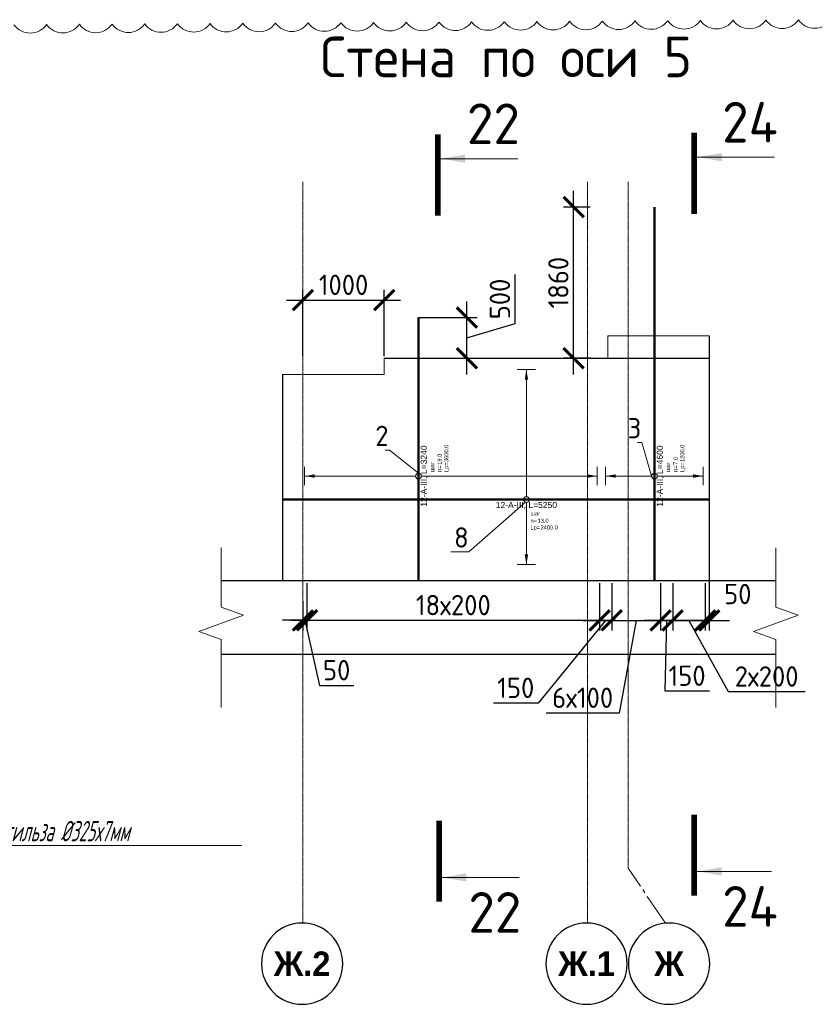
# Model space of a CAD drawing. Header units: millimetres. Extents: x 376598 to 1249954, y -318491 to -22134.
# Tile 164 of 256: x 630902 to 640680, y -135753 to -123636. Entities that reach past the tile are written whole.
import ezdxf
from ezdxf import colors
from ezdxf.entities.mleader import LeaderData, LeaderLine
from ezdxf.enums import TextEntityAlignment as Align
from ezdxf.math import Vec2, Vec3

# ---------------------------------------------------------------- set-up
doc = ezdxf.new("R2010")
doc.units = ezdxf.units.MM
doc.set_wipeout_variables(frame=1)
doc.linetypes.add('______5', pattern=[1100, 800, -100, 100, -100])
doc.linetypes.add('осевая', pattern=[50.8, 31.75, -6.35, 6.35, -6.35])
for name, color, linetype, lineweight in [('Standard', 7, 'Continuous', 25), ('АрмСтер', 2, 'Continuous', 50), ('ВК_задание стр текст', 1, 'Continuous', 5), ('Оси', 40, '______5', 18), ('подоснова', 151, 'Continuous', 5), ('РАЗМЕРЫ', 1, 'Continuous', 9), ('Узлы', 7, 'Continuous', 0)]:
    doc.layers.add(name, color=color, linetype=linetype, lineweight=lineweight)
doc.layers.add('АрмСтер_атрибуты', color=2, linetype='Continuous', lineweight=0, plot=False)
doc.styles.add('Century Gothic', font='GOTHIC.TTF')
doc.styles.add('GOST-2.304_Type-B', font='GOST_Common.ttf')
doc.styles.add('MGP-CS_GOST2304', font='isocpeur.ttf')
doc.styles.get("Standard").update_dxf_attribs({"font": 'arial.ttf'})
doc.styles.add('Аннотативный', font='arial.ttf')
doc.dimstyles.new('СПДС', dxfattribs={"dimscale": 100, "dimtxt": 2.5, "dimasz": 2.5, "dimexe": 1.25, "dimexo": 0, "dimtad": 1, "dimdec": 0, "dimtxsty": 'GOST-2.304_Type-B', "dimblk": 'ARCHTICK', "dimcen": 2.5, "dimdle": 2, "dimadec": 0, "dimazin": 2, "dimtfac": 0.75, "dimtdec": 0, "dimtmove": 1, "dimatfit": 3, "dimfxl": 1, "dimtolj": 1, "dimarcsym": 1})

# ---------------------------------------------------------------- blocks, each defined once
blk = doc.blocks.new('NSY101')
at = {"color": 0, "linetype": 'ByBlock', "lineweight": -2}
blk.add_circle((0, 0), 50, dxfattribs=at)
blk = doc.blocks.new('*U663')
at = {"layer": 'РАЗМЕРЫ'}
for p, q in [((112, 600), (-112, 600)), ((112, -600), (-112, -600))]:
    blk.add_line(p, q, dxfattribs=at)
at = {"layer": 'РАЗМЕРЫ', "ltscale": 15}
blk.add_line((0, -600), (0, 600), dxfattribs=at)
at = {"layer": 'РАЗМЕРЫ'}
for points in [[(0, 600), (21, 475), (-21, 475)], [(0, -600), (21, -475), (-21, -475)]]:
    blk.add_solid(points, dxfattribs=at)
at = {"layer": 'АрмСтер_атрибуты', "color": 215, "ltscale": 15, "style": 'Аннотативный'}
for s, p in [('шаг', (51, -194)), ('Lр=', (50, -368)), ('n=', (51, -285))]:
    blk.add_text(s, height=50, dxfattribs=at).set_placement(p)
at = {"layer": 'АрмСтер_атрибуты', "style": 'Аннотативный', "flags": 8}
blk.add_attdef('ПОЗ', (110, 30), '', height=75, dxfattribs=at)
at = {"layer": 'АрмСтер_атрибуты', "color": 215, "style": 'Аннотативный'}
for tag, p, flags in [('КОЛ', (138, -285), 8), ('ШАГ', (191, -194), 10), ('ШИРИНА', (173, -368), 8)]:
    blk.add_attdef(tag, p, '', height=50, dxfattribs=dict(at, flags=flags))
at = {"layer": 'АрмСтер_атрибуты', "flags": 9}
for tag, p in [('МАССА', (-2096, -410)), ('ОБОЗНАЧЕНИЕ', (-2096, -524))]:
    blk.add_attdef(tag, p, '', height=75, dxfattribs=at)
at = {"linetype": 'Continuous', "lineweight": 0}
blk.add_wipeout([(35, 0), (28, 21), (11, 33), (-11, 33), (-28, 21), (-35, 0), (-28, -21), (-11, -33), (11, -33), (28, -21)], dxfattribs=at)
at = {"color": 0, "linetype": 'ByBlock', "lineweight": -2, "ltscale": 100}
blk.add_line((-1290, 0), (3310, 0), dxfattribs=at)
at = {"layer": 'РАЗМЕРЫ'}
blk.add_circle((0, 0), 35, dxfattribs=at)
at = {"layer": 'АрмСтер_атрибуты', "style": 'Аннотативный', "flags": 8}
blk.add_attdef('НАИМЕНОВАНИЕ', text='', height=75, dxfattribs=at).set_placement((0, -29), align=Align.TOP_CENTER)
blk = doc.blocks.new('*U1301')
at = {"layer": 'РАЗМЕРЫ'}
for p, q in [((112, 1400), (-112, 1400)), ((112, -2200), (-112, -2200))]:
    blk.add_line(p, q, dxfattribs=at)
at = {"layer": 'РАЗМЕРЫ', "ltscale": 15}
blk.add_line((0, -2200), (0, 1400), dxfattribs=at)
at = {"layer": 'РАЗМЕРЫ'}
for points in [[(0, 1400), (21, 1275), (-21, 1275)], [(0, -2200), (21, -2075), (-21, -2075)]]:
    blk.add_solid(points, dxfattribs=at)
at = {"layer": 'АрмСтер_атрибуты', "color": 215, "ltscale": 15, "style": 'Аннотативный'}
for s, p in [('шаг', (51, -194)), ('Lр=', (50, -368)), ('n=', (51, -285))]:
    blk.add_text(s, height=50, dxfattribs=at).set_placement(p)
at = {"layer": 'АрмСтер_атрибуты', "style": 'Аннотативный', "flags": 8}
blk.add_attdef('ПОЗ', (110, 30), '', height=75, dxfattribs=at)
at = {"layer": 'АрмСтер_атрибуты', "color": 215, "style": 'Аннотативный'}
for tag, p, flags in [('КОЛ', (138, -285), 8), ('ШАГ', (191, -194), 10), ('ШИРИНА', (173, -368), 8)]:
    blk.add_attdef(tag, p, '', height=50, dxfattribs=dict(at, flags=flags))
at = {"layer": 'АрмСтер_атрибуты', "flags": 9}
for tag, p in [('МАССА', (-2096, -410)), ('ОБОЗНАЧЕНИЕ', (-2096, -524))]:
    blk.add_attdef(tag, p, '', height=75, dxfattribs=at)
at = {"linetype": 'Continuous', "lineweight": 0}
blk.add_wipeout([(35, 0), (28, 21), (11, 33), (-11, 33), (-28, 21), (-35, 0), (-28, -21), (-11, -33), (11, -33), (28, -21)], dxfattribs=at)
at = {"color": 0, "linetype": 'ByBlock', "lineweight": -2, "ltscale": 100}
blk.add_line((-1290, 0), (1950, 0), dxfattribs=at)
at = {"layer": 'РАЗМЕРЫ'}
blk.add_circle((0, 0), 35, dxfattribs=at)
at = {"layer": 'АрмСтер_атрибуты', "style": 'Аннотативный', "flags": 8}
blk.add_attdef('НАИМЕНОВАНИЕ', text='', height=75, dxfattribs=at).set_placement((0, -29), align=Align.TOP_CENTER)
blk = doc.blocks.new('_None')
blk = doc.blocks.new('_ArchTick')
at = {"color": 0, "linetype": 'ByBlock', "const_width": 0.15}
blk.add_lwpolyline([(-0.5, -0.5), (0.5, 0.5)], dxfattribs=at)
blk = doc.blocks.new('*D839')
at = {"layer": 'DEFPOINTS', "color": 0, "lineweight": 0, "transparency": 16777216}
for p in [(635808, -127302), (636405, -127302), (635926, -127801)]:
    blk.add_point(p, dxfattribs=at)
at = {"layer": 'РАЗМЕРЫ', "color": 0, "lineweight": -2, "transparency": 16777216}
for p, q in [((636999, -127373), (636999, -126773)), ((636405, -128001), (636405, -127102)), ((635808, -127302), (636530, -127302)), ((636405, -127552), (636999, -127373)), ((635926, -127801), (636530, -127801))]:
    blk.add_line(p, q, dxfattribs=at)
at = {"layer": 'РАЗМЕРЫ', "color": 0, "lineweight": -2, "transparency": 16777216, "xscale": 250, "yscale": 250, "zscale": 250}
for p, rotation in [((636405, -127302), 90), ((636405, -127801), 270)]:
    blk.add_blockref('_ArchTick', p, dxfattribs=dict(at, rotation=rotation))
at = {"layer": 'РАЗМЕРЫ', "color": 0, "lineweight": 0, "transparency": 16777216, "insert": (636811, -127073), "char_height": 250, "attachment_point": 5, "rotation": 90, "style": 'GOST-2.304_Type-B'}
blk.add_mtext('\\A1;500', dxfattribs=at)
blk = doc.blocks.new('*D840')
at = {"layer": 'DEFPOINTS', "color": 0, "lineweight": 0, "transparency": 16777216}
for p in [(637718, -125942), (637921, -125942), (637921, -127802)]:
    blk.add_point(p, dxfattribs=at)
at = {"layer": 'РАЗМЕРЫ', "color": 0, "lineweight": -2, "transparency": 16777216}
for p, q in [((637718, -128002), (637718, -125742)), ((637921, -125942), (637593, -125942)), ((637921, -127802), (637593, -127802))]:
    blk.add_line(p, q, dxfattribs=at)
at = {"layer": 'РАЗМЕРЫ', "color": 0, "lineweight": -2, "transparency": 16777216, "xscale": 250, "yscale": 250, "zscale": 250}
for p, rotation in [((637718, -125942), 90), ((637718, -127802), 270)]:
    blk.add_blockref('_ArchTick', p, dxfattribs=dict(at, rotation=rotation))
at = {"layer": 'РАЗМЕРЫ', "color": 0, "lineweight": 0, "transparency": 16777216, "insert": (637530, -126872), "char_height": 250, "attachment_point": 5, "rotation": 90, "style": 'GOST-2.304_Type-B'}
blk.add_mtext('\\A1;1860', dxfattribs=at)
blk = doc.blocks.new('*U786')
at = {"layer": 'РАЗМЕРЫ'}
for p, q in [((112, 1600), (-112, 1600)), ((112, -800), (-112, -800))]:
    blk.add_line(p, q, dxfattribs=at)
at = {"layer": 'РАЗМЕРЫ', "ltscale": 15}
blk.add_line((0, -800), (0, 1600), dxfattribs=at)
at = {"layer": 'РАЗМЕРЫ'}
for points in [[(0, 1600), (21, 1475), (-21, 1475)], [(0, -800), (21, -675), (-21, -675)]]:
    blk.add_solid(points, dxfattribs=at)
at = {"layer": 'АрмСтер_атрибуты', "color": 215, "ltscale": 15, "style": 'Аннотативный'}
for s, p in [('шаг', (51, -194)), ('Lр=', (50, -368)), ('n=', (51, -285))]:
    blk.add_text(s, height=50, dxfattribs=at).set_placement(p)
at = {"layer": 'АрмСтер_атрибуты', "flags": 9}
for tag, p in [('МАССА', (8340, 4790)), ('ОБОЗНАЧЕНИЕ', (8340, 4676))]:
    blk.add_attdef(tag, p, '', height=75, dxfattribs=at)
at = {"layer": 'АрмСтер_атрибуты', "style": 'Аннотативный', "flags": 8}
blk.add_attdef('ПОЗ', (110, 30), '', height=75, dxfattribs=at)
at = {"layer": 'АрмСтер_атрибуты', "color": 215, "style": 'Аннотативный'}
for tag, p, flags in [('КОЛ', (138, -285), 8), ('ШАГ', (191, -194), 10), ('ШИРИНА', (173, -368), 8)]:
    blk.add_attdef(tag, p, '', height=50, dxfattribs=dict(at, flags=flags))
at = {"linetype": 'Continuous', "lineweight": 0}
blk.add_wipeout([(35, 0), (28, 21), (11, 33), (-11, 33), (-28, 21), (-35, 0), (-28, -21), (-11, -33), (11, -33), (28, -21)], dxfattribs=at)
at = {"color": 0, "linetype": 'ByBlock', "lineweight": -2, "ltscale": 100}
blk.add_line((-2999, 0), (2251, 0), dxfattribs=at)
at = {"layer": 'РАЗМЕРЫ'}
blk.add_circle((0, 0), 35, dxfattribs=at)
at = {"layer": 'АрмСтер_атрибуты', "style": 'Аннотативный', "flags": 8}
blk.add_attdef('НАИМЕНОВАНИЕ', text='', height=75, dxfattribs=at).set_placement((0, -29), align=Align.TOP_CENTER)
blk = doc.blocks.new('*D841')
at = {"layer": 'DEFPOINTS', "color": 0, "lineweight": 0, "transparency": 16777216}
for p in [(635387, -127087), (634387, -127776), (635387, -127776)]:
    blk.add_point(p, dxfattribs=at)
at = {"layer": 'РАЗМЕРЫ', "color": 0, "lineweight": -2, "transparency": 16777216}
for p, q in [((634387, -127776), (634387, -126962)), ((635387, -127776), (635387, -126962)), ((634187, -127087), (635587, -127087))]:
    blk.add_line(p, q, dxfattribs=at)
at = {"layer": 'РАЗМЕРЫ', "color": 0, "lineweight": -2, "transparency": 16777216, "xscale": 250, "yscale": 250, "zscale": 250, "rotation": 180}
blk.add_blockref('_ArchTick', (634387, -127087), dxfattribs=at)
at = {"layer": 'РАЗМЕРЫ', "color": 0, "lineweight": -2, "transparency": 16777216, "xscale": 250, "yscale": 250, "zscale": 250}
blk.add_blockref('_ArchTick', (635387, -127087), dxfattribs=at)
at = {"layer": 'РАЗМЕРЫ', "color": 0, "lineweight": 0, "transparency": 16777216, "insert": (634887, -126899), "char_height": 250, "attachment_point": 5, "style": 'GOST-2.304_Type-B'}
blk.add_mtext('\\A1;1000', dxfattribs=at)
blk = doc.blocks.new('*D1316')
at = {"layer": 'DEFPOINTS', "color": 0, "lineweight": 0, "transparency": 16777216}
for p in [(638037, -130572, -360), (638187, -130572, -360), (638187, -131028)]:
    blk.add_point(p, dxfattribs=at)
at = {"layer": 'РАЗМЕРЫ', "color": 0, "lineweight": -2, "transparency": 16777216}
for p, q in [((638037, -130572), (638037, -131153)), ((638187, -130572), (638187, -131153)), ((638112, -131028), (637281, -132046)), ((637837, -131028), (638387, -131028)), ((637281, -132046), (636731, -132046))]:
    blk.add_line(p, q, dxfattribs=at)
at = {"layer": 'РАЗМЕРЫ', "color": 0, "lineweight": -2, "transparency": 16777216, "xscale": 250, "yscale": 250, "zscale": 250, "rotation": 180}
blk.add_blockref('_ArchTick', (638037, -131028), dxfattribs=at)
at = {"layer": 'РАЗМЕРЫ', "color": 0, "lineweight": -2, "transparency": 16777216, "xscale": 250, "yscale": 250, "zscale": 250}
blk.add_blockref('_ArchTick', (638187, -131028), dxfattribs=at)
at = {"layer": 'РАЗМЕРЫ', "color": 0, "lineweight": 0, "transparency": 16777216, "insert": (637006, -131858), "char_height": 250, "attachment_point": 5, "style": 'GOST-2.304_Type-B'}
blk.add_mtext('\\A1;150', dxfattribs=at)
blk = doc.blocks.new('*D1317')
at = {"layer": 'DEFPOINTS', "color": 0, "lineweight": 0, "transparency": 16777216}
for p in [(638187, -130572, -360), (638787, -130572, -360), (638787, -131028)]:
    blk.add_point(p, dxfattribs=at)
at = {"layer": 'РАЗМЕРЫ', "color": 0, "lineweight": -2, "transparency": 16777216}
for p, q in [((638187, -130572), (638187, -131153)), ((638787, -130572), (638787, -131153)), ((637987, -131028), (638987, -131028)), ((638487, -131028), (638279, -132168)), ((638279, -132168), (637379, -132168))]:
    blk.add_line(p, q, dxfattribs=at)
at = {"layer": 'РАЗМЕРЫ', "color": 0, "lineweight": -2, "transparency": 16777216, "xscale": 250, "yscale": 250, "zscale": 250, "rotation": 180}
blk.add_blockref('_ArchTick', (638187, -131028), dxfattribs=at)
at = {"layer": 'РАЗМЕРЫ', "color": 0, "lineweight": -2, "transparency": 16777216, "xscale": 250, "yscale": 250, "zscale": 250}
blk.add_blockref('_ArchTick', (638787, -131028), dxfattribs=at)
at = {"layer": 'РАЗМЕРЫ', "color": 0, "lineweight": 0, "transparency": 16777216, "insert": (637829, -131980), "char_height": 250, "attachment_point": 5, "style": 'GOST-2.304_Type-B'}
blk.add_mtext('\\A1;6х100', dxfattribs=at)
blk = doc.blocks.new('*D1318')
at = {"layer": 'DEFPOINTS', "color": 0, "lineweight": 0, "transparency": 16777216}
for p in [(638937, -130572, -360), (639337, -130572, -360), (639337, -131028)]:
    blk.add_point(p, dxfattribs=at)
at = {"layer": 'РАЗМЕРЫ', "color": 0, "lineweight": -2, "transparency": 16777216}
for p, q in [((638937, -130572), (638937, -131153)), ((639337, -130572), (639337, -131153)), ((638737, -131028), (639537, -131028)), ((639137, -131028), (639618, -131905)), ((639618, -131905), (640568, -131905))]:
    blk.add_line(p, q, dxfattribs=at)
at = {"layer": 'РАЗМЕРЫ', "color": 0, "lineweight": -2, "transparency": 16777216, "xscale": 250, "yscale": 250, "zscale": 250, "rotation": 180}
blk.add_blockref('_ArchTick', (638937, -131028), dxfattribs=at)
at = {"layer": 'РАЗМЕРЫ', "color": 0, "lineweight": -2, "transparency": 16777216, "xscale": 250, "yscale": 250, "zscale": 250}
blk.add_blockref('_ArchTick', (639337, -131028), dxfattribs=at)
at = {"layer": 'РАЗМЕРЫ', "color": 0, "lineweight": 0, "transparency": 16777216, "insert": (640093, -131718), "char_height": 250, "attachment_point": 5, "style": 'GOST-2.304_Type-B'}
blk.add_mtext('\\A1;2х200', dxfattribs=at)
blk = doc.blocks.new('*D1319')
at = {"layer": 'DEFPOINTS', "color": 0, "lineweight": 0, "transparency": 16777216}
for p in [(634437, -130572, -360), (638037, -130571, -360), (638037, -131027)]:
    blk.add_point(p, dxfattribs=at)
at = {"layer": 'РАЗМЕРЫ', "color": 0, "lineweight": -2, "transparency": 16777216}
for p, q in [((634437, -130572), (634437, -131152)), ((638037, -130571), (638037, -131152)), ((634237, -131027), (638237, -131027))]:
    blk.add_line(p, q, dxfattribs=at)
at = {"layer": 'РАЗМЕРЫ', "color": 0, "lineweight": -2, "transparency": 16777216, "xscale": 250, "yscale": 250, "zscale": 250, "rotation": 180}
blk.add_blockref('_ArchTick', (634437, -131027), dxfattribs=at)
at = {"layer": 'РАЗМЕРЫ', "color": 0, "lineweight": -2, "transparency": 16777216, "xscale": 250, "yscale": 250, "zscale": 250}
blk.add_blockref('_ArchTick', (638037, -131027), dxfattribs=at)
at = {"layer": 'РАЗМЕРЫ', "color": 0, "lineweight": 0, "transparency": 16777216, "insert": (636237, -130840), "char_height": 250, "attachment_point": 5, "style": 'GOST-2.304_Type-B'}
blk.add_mtext('\\A1;18х200', dxfattribs=at)
blk = doc.blocks.new('*D1320')
at = {"layer": 'DEFPOINTS', "color": 0, "lineweight": 0, "transparency": 16777216}
for p in [(634437, -130572, -360), (634387, -130792), (634387, -131027)]:
    blk.add_point(p, dxfattribs=at)
at = {"layer": 'РАЗМЕРЫ', "color": 0, "lineweight": -2, "transparency": 16777216}
for p, q in [((634437, -130572), (634437, -131152)), ((634387, -130792), (634387, -131152)), ((634387, -131027), (634137, -131027)), ((634437, -131027), (634387, -131027)), ((634437, -131027), (634387, -131027)), ((634412, -131027), (634589, -131829)), ((634437, -131027), (634687, -131027)), ((634589, -131829), (635014, -131829))]:
    blk.add_line(p, q, dxfattribs=at)
at = {"layer": 'РАЗМЕРЫ', "color": 0, "lineweight": -2, "transparency": 16777216, "xscale": 250, "yscale": 250, "zscale": 250}
blk.add_blockref('_ArchTick', (634387, -131027), dxfattribs=at)
at = {"layer": 'РАЗМЕРЫ', "color": 0, "lineweight": -2, "transparency": 16777216, "xscale": 250, "yscale": 250, "zscale": 250, "rotation": 180}
blk.add_blockref('_ArchTick', (634437, -131027), dxfattribs=at)
at = {"layer": 'РАЗМЕРЫ', "color": 0, "lineweight": 0, "transparency": 16777216, "insert": (634802, -131641), "char_height": 250, "attachment_point": 5, "style": 'GOST-2.304_Type-B'}
blk.add_mtext('\\A1;50', dxfattribs=at)
blk = doc.blocks.new('*D1321')
at = {"layer": 'DEFPOINTS', "color": 0, "lineweight": 0, "transparency": 16777216}
for p in [(639337, -130572, -360), (639387, -130542), (639387, -131028)]:
    blk.add_point(p, dxfattribs=at)
at = {"layer": 'РАЗМЕРЫ', "color": 0, "lineweight": -2, "transparency": 16777216}
for p, q in [((639337, -130572), (639337, -131153)), ((639387, -130542), (639387, -131153)), ((639337, -131028), (639087, -131028)), ((639337, -131028), (639387, -131028)), ((639387, -131028), (639637, -131028))]:
    blk.add_line(p, q, dxfattribs=at)
at = {"layer": 'РАЗМЕРЫ', "color": 0, "lineweight": -2, "transparency": 16777216, "xscale": 250, "yscale": 250, "zscale": 250}
blk.add_blockref('_ArchTick', (639337, -131028), dxfattribs=at)
at = {"layer": 'РАЗМЕРЫ', "color": 0, "lineweight": -2, "transparency": 16777216, "xscale": 250, "yscale": 250, "zscale": 250, "rotation": 180}
blk.add_blockref('_ArchTick', (639387, -131028), dxfattribs=at)
at = {"layer": 'РАЗМЕРЫ', "color": 0, "lineweight": 0, "transparency": 16777216, "insert": (639738, -130704), "char_height": 250, "attachment_point": 5, "style": 'GOST-2.304_Type-B'}
blk.add_mtext('\\A1;50', dxfattribs=at)
blk = doc.blocks.new('*D1322')
at = {"layer": 'DEFPOINTS', "color": 0, "lineweight": 0, "transparency": 16777216}
for p in [(638937, -130572, -360), (638787, -130813), (638787, -131028)]:
    blk.add_point(p, dxfattribs=at)
at = {"layer": 'РАЗМЕРЫ', "color": 0, "lineweight": -2, "transparency": 16777216}
for p, q in [((638937, -130572), (638937, -131153)), ((638787, -130813), (638787, -131153)), ((639137, -131028), (638587, -131028)), ((638862, -131028), (638839, -131896)), ((638839, -131896), (639389, -131896))]:
    blk.add_line(p, q, dxfattribs=at)
at = {"layer": 'РАЗМЕРЫ', "color": 0, "lineweight": -2, "transparency": 16777216, "xscale": 250, "yscale": 250, "zscale": 250, "rotation": 180}
blk.add_blockref('_ArchTick', (638787, -131028), dxfattribs=at)
at = {"layer": 'РАЗМЕРЫ', "color": 0, "lineweight": -2, "transparency": 16777216, "xscale": 250, "yscale": 250, "zscale": 250}
blk.add_blockref('_ArchTick', (638937, -131028), dxfattribs=at)
at = {"layer": 'РАЗМЕРЫ', "color": 0, "lineweight": 0, "transparency": 16777216, "insert": (639114, -131709), "char_height": 250, "attachment_point": 5, "style": 'GOST-2.304_Type-B'}
blk.add_mtext('\\A1;150', dxfattribs=at)

msp = doc.modelspace()

# ---------------------------------------------------------------- linework, layer by layer
at = {"color": 7, "linetype": 'Continuous', "lineweight": 25, "transparency": 33554687}
for p, q in [((640208.1, -130541.8), (633381.5, -130541.8)), ((633381.5, -131441.8), (640208.1, -131441.8))]:
    msp.add_line(p, q, dxfattribs=at)
at = {"layer": 'Standard', "color": 7, "linetype": 'Continuous', "lineweight": 25, "transparency": 33554687}
for p, q in [((635387.4, -127801.8), (639387.4, -127801.8)), ((639387.4, -127801.8), (639387.4, -130541.8)), ((634137.4, -128001.8), (634137.4, -130541.8))]:
    msp.add_line(p, q, dxfattribs=at)
at = {"layer": 'Оси', "color": 16, "linetype": 'осевая', "lineweight": 0, "ltscale": 0.5, "transparency": 33554687}
for p, q in [((634387.4, -125633), (634387.4, -133236.7)), ((634387.4, -125633), (634387.4, -134752.9)), ((637887.4, -125633), (637887.4, -134752.9)), ((638387.4, -125633), (638387.4, -134076.4))]:
    msp.add_line(p, q, dxfattribs=at)
at = {"layer": 'Оси', "color": 16, "linetype": '______5', "lineweight": 0, "ltscale": 0.5, "transparency": 33554687}
msp.add_line((638849.3, -134754.7), (638387.4, -134076.4), dxfattribs=at)
at = {"layer": 'РАЗМЕРЫ', "color": 240, "lineweight": 0, "true_color": 0xed1f24}
msp.add_lwpolyline([(630831.4, -123697.2, 0.5205671), (631233.6, -123694.7, 0.5205671), (631635.8, -123692.3, 0.5205671), (632038.1, -123689.8, 0.5205671), (632440.3, -123687.3, 0.5205671), (632842.5, -123684.9, 0.5205671), (633244.7, -123682.4, 0.5205671), (633646.9, -123680, 0.5205671), (634049.2, -123677.5, 0.5205671), (634451.4, -123675.1, 0.5205671), (634853.6, -123672.6, 0.5205671), (635255.8, -123670.1, 0.5205671), (635658, -123667.7, 0.5205671), (636060.3, -123665.2, 0.5205671), (636462.5, -123662.8, 0.5205671), (636864.7, -123660.3, 0.5205671), (637266.9, -123657.8, 0.5205671), (637669.1, -123655.4, 0.5205671), (638071.4, -123652.9, 0.5205671), (638473.6, -123650.5, 0.5205671), (638875.8, -123648, 0.5205671), (639278, -123645.6, 0.5205671), (639680.2, -123643.1, 0.5205671), (640082.5, -123640.6, 0.5205671), (640484.7, -123638.2, 0.5205671), (640886.9, -123635.7, 0.5205671)], format="xyb", dxfattribs=at)
at = {"layer": 'РАЗМЕРЫ', "color": 7, "linetype": 'Continuous', "lineweight": 15}
for points in [[(633381.5, -130136.3), (633381.5, -130863.8), (633656.2, -130963.8), (633106.7, -131163.8), (633381.5, -131263.8), (633381.5, -132100.2)], [(640208.1, -130136.3), (640208.1, -130863.8), (640482.8, -130963.8), (639933.3, -131163.8), (640208.1, -131263.8), (640208.1, -132100.2)]]:
    msp.add_lwpolyline(points, dxfattribs=at)
at = {"layer": 'Узлы', "color": 1, "linetype": 'Continuous', "lineweight": 0}
for p, q in [((636080.7, -125346.5, 200), (637030.7, -125346.5, 200)), ((639237.9, -125327.1), (640187.9, -125327.1)), ((639202.9, -134117.3), (640152.9, -134117.3)), ((636098.8, -134191.3, 400), (637048.8, -134191.3, 400))]:
    msp.add_line(p, q, dxfattribs=at)
at = {"layer": 'Узлы', "color": 1, "linetype": 'Continuous', "lineweight": 0, "const_width": 70}
for points, elevation in [([(636045.7, -125046.5), (636045.7, -126046.5)], 200), ([(636063.8, -134491.3), (636063.8, -133491.3)], 400)]:
    msp.add_lwpolyline(points, dxfattribs=dict(at, elevation=elevation))
msp.add_lwpolyline([(639202.9, -134417.3), (639202.9, -133417.3)], dxfattribs=at)
at = {"layer": 'Узлы', "color": 1, "linetype": 'Continuous', "lineweight": 0}
for points in [[(639237.9, -125327.1), (639538.3, -125377.4), (639538.3, -125276.8)], [(636080.7, -125346.5, 200), (636381.1, -125396.8, 200), (636381.1, -125296.2, 200)], [(639237.9, -134117.3), (639538.3, -134167.6), (639538.3, -134067)], [(636098.8, -134191.3, 400), (636399.3, -134241.6, 400), (636399.3, -134141, 400)]]:
    msp.add_solid(points, dxfattribs=at)

# ---------------------------------------------------------------- block references
at = {"layer": 'Оси', "color": 16, "linetype": 'Continuous', "lineweight": 25, "transparency": 33554687, "xscale": -9.999999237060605, "yscale": 9.999999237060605, "zscale": 9.999999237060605, "rotation": 90}
for p in [(634377.3, -135252.8), (637877.3, -135252.8), (638892.6, -135252.8)]:
    msp.add_blockref('NSY101', p, dxfattribs=at)

# ---------------------------------------------------------------- texts
at = {"layer": 'Оси', "color": 16, "linetype": 'Continuous', "lineweight": 25, "transparency": 33554687, "char_height": 300, "attachment_point": 5, "style": 'Century Gothic'}
for s, insert, width in [('\\A1;{\\fCentury Gothic|i0|b1;\\H300.000000;\\W1.000000;\\C16;Ж.2}\\P', (634377.3, -135252.8), 890), ('\\A1;{\\fCentury Gothic|i0|b1;\\H300.000000;\\W1.000000;\\C16;Ж.1}\\P', (637877.3, -135252.8), 890), ('\\A1;{\\fCentury Gothic|i0|b1;\\H300.000000;\\W1.000000;\\C16;Ж}\\P', (638892.6, -135252.8), 540)]:
    msp.add_mtext(s, dxfattribs=dict(at, insert=insert, width=width))
at = {"layer": 'Узлы', "color": 80, "linetype": 'Continuous', "lineweight": 0, "style": 'GOST-2.304_Type-B'}
msp.add_text('Стена по оси 5', height=500, dxfattribs=at).set_placement((634601.8, -124343.8))
at = {"layer": 'Узлы', "color": 1, "linetype": 'Continuous', "lineweight": 0, "char_height": 500, "attachment_point": 5, "style": 'GOST-2.304_Type-B'}
for s, insert in [('22', (636730.7, -124916.5, 200)), ('24', (639887.9, -124897.1)), ('22', (636748.8, -134621.3, 400)), ('24', (639887.9, -134547.3))]:
    msp.add_mtext_dynamic_manual_height_columns(s, width=723.88, gutter_width=25, heights=[0], dxfattribs=dict(at, insert=insert))

# ---------------------------------------------------------------- next in the draw order: block references
at = {"layer": 'АрмСтер', "ltscale": 15}
ref = msp.add_blockref('*U663', (638711.9, -129251.8), dxfattribs=dict(at, rotation=90))
ref.add_attrib('НАИМЕНОВАНИЕ', '12-A-III, L=4600', dxfattribs={"layer": 'АрмСтер_атрибуты', "height": 75, "rotation": 90, "style": 'Аннотативный', "flags": 8}).set_placement((638741.2, -129251.8), align=Align.TOP_CENTER)
ref.add_attrib('КОЛ', '7.0', (638997, -129113.8), dxfattribs={"layer": 'АрмСтер_атрибуты', "color": 215, "height": 50, "rotation": 90, "style": 'Аннотативный', "flags": 8})
ref.add_attrib('ШИРИНА', '1200.0', (639079.7, -129078.9), dxfattribs={"layer": 'АрмСтер_атрибуты', "color": 215, "height": 50, "rotation": 90, "style": 'Аннотативный', "flags": 8})
ref = msp.add_blockref('*U1301', (635808, -129251.8), dxfattribs=dict(at, rotation=90))
ref.add_attrib('НАИМЕНОВАНИЕ', '12-A-III, L=3240', dxfattribs={"layer": 'АрмСтер_атрибуты', "height": 75, "rotation": 90, "style": 'Аннотативный', "flags": 8}).set_placement((635837.3, -129251.8), align=Align.TOP_CENTER)
ref.add_attrib('КОЛ', '19.0', (636093.1, -129113.8), dxfattribs={"layer": 'АрмСтер_атрибуты', "color": 215, "height": 50, "rotation": 90, "style": 'Аннотативный', "flags": 8})
ref.add_attrib('ШИРИНА', '3600.0', (636175.8, -129078.9), dxfattribs={"layer": 'АрмСтер_атрибуты', "color": 215, "height": 50, "rotation": 90, "style": 'Аннотативный', "flags": 8})

# ---------------------------------------------------------------- next in the draw order: leaders
at = {"layer": 'ВК_задание стр текст'}
ml = msp.add_multileader_mtext('Standard', dxfattribs=at)
ml.set_content('{\\Fcs_gost2304|c204;\\Q15;\\W0.7;ст.гильза \\Fcs_gost2304|c0;%%C\\Fcs_gost2304|c204;325х7мм }', color=256, style='MGP-CS_GOST2304')
ml.set_leader_properties(color=256, linetype='ByLayer', lineweight=-1)
ml.set_arrow_properties(name='NONE')
ml.build(insert=Vec2(0, 0))
ml.multileader.update_dxf_attribs({"has_dogleg": 0, "text_left_attachment_type": 6, "text_right_attachment_type": 6, "dogleg_length": 0, "arrow_head_size": 400})
ctx = ml.context
ctx.base_point, ctx.char_height, ctx.arrow_head_size, ctx.landing_gap_size, ctx.plane_origin = Vec3(630166.3, -133796.7), 250, 400, 50, Vec3(624812.9, -121309.9)
ctx.left_attachment, ctx.right_attachment, ctx.text_align_type = 6, 6, 1
notes = []
notes.append((ctx, [(0, (1, 1, 0), (630166.3, -133796.7), (1, 0), 0, [(1, [(624868.4, -130241.8), (626168.4, -130241.8)], 0, [])])]))
ctx.mtext.insert, ctx.mtext.alignment, ctx.mtext.flow_direction = Vec3(631374.4, -133496.7), 2, 5
ctx.mtext.has_bg_fill, ctx.mtext.bg_color, ctx.mtext.bg_scale_factor, ctx.mtext.bg_transparency, ctx.mtext.use_window_bg_color = 1, -1027028792, 1.5, 0, 1
for ctx, leaders in notes:
    for number, flags, end, landing, length, lines in leaders:
        leader = LeaderData()
        leader.index, (leader.has_last_leader_line, leader.has_dogleg_vector, leader.attachment_direction) = number, flags
        leader.last_leader_point, leader.dogleg_vector, leader.dogleg_length = Vec3(end), Vec3(landing), length
        for number, points, colour, breaks in lines:
            line = LeaderLine()
            line.index, line.vertices, line.color, line.breaks = number, Vec3.list(points), colors.encode_raw_color(colour), breaks
            leader.lines.append(line)
        ctx.leaders.append(leader)

# ---------------------------------------------------------------- next in the draw order: linework, layer by layer
at = {"layer": 'РАЗМЕРЫ', "color": 4}
msp.add_lwpolyline([(638137.4, -127801.8), (638137.4, -127525.3), (639387.4, -127525.3), (639387.4, -127801.8)], dxfattribs=at)
at = {"layer": 'Узлы', "color": 1, "linetype": 'Continuous', "lineweight": 0, "const_width": 70}
msp.add_lwpolyline([(639202.9, -125027.1), (639202.9, -126027.1)], dxfattribs=at)

# ---------------------------------------------------------------- next in the draw order: dimensions: what is measured, and where the dimension line sits
at = {"layer": 'РАЗМЕРЫ', "color": 1, "lineweight": 0}
for base, p1, p2, picture, middle in [((637717.6, -125941.7, 360), (637920.9, -127801.8, 360), (637920.9, -125941.7, 360), '*D840', (637530.1, -126871.8, 360)), ((636405.2, -127301.8), (635926.2, -127801.4), (635808, -127301.8), '*D839', (636811.5, -127311))]:
    dim = msp.add_linear_dim(base=base, p1=p1, p2=p2, angle=90, dimstyle='СПДС', dxfattribs=at)
    dim.commit()
    dim.dimension.update_dxf_attribs({"geometry": picture, "text_midpoint": middle})
at = {"layer": 'РАЗМЕРЫ', "color": 4, "lineweight": 0}
dim = msp.add_linear_dim(base=(635387.4, -127086.8), p1=(634387.4, -127775.8), p2=(635387.4, -127775.8), dimstyle='СПДС', dxfattribs=at)
dim.commit()
dim.dimension.update_dxf_attribs({"geometry": '*D841', "text_midpoint": (634887.4, -126899.3)})
at = {"layer": 'РАЗМЕРЫ', "color": 1, "lineweight": 0}
for base, p1, p2, picture, middle in [((634387.4, -131027.4), (634437.4, -130571.9, -360), (634387.4, -130792.4), '*D1320', (634651.9, -131828.8)), ((638187.4, -131027.7), (638037.4, -130571.8, -360), (638187.4, -130572.1, -360), '*D1316', (637218.9, -132045.6))]:
    dim = msp.add_linear_dim(base=base, p1=p1, p2=p2, angle=180, dimstyle='СПДС', dxfattribs=at)
    dim.commit()
    dim.dimension.update_dxf_attribs({"geometry": picture, "text_midpoint": middle, "dimtype": 160})
at = {"layer": 'РАЗМЕРЫ', "lineweight": 0}
dim = msp.add_linear_dim(base=(638037.4, -131027.4), p1=(634437.4, -130571.9, -360), p2=(638037.4, -130571.5, -360), angle=180, text='18х200', dimstyle='СПДС', dxfattribs=at)
dim.commit()
dim.dimension.update_dxf_attribs({"geometry": '*D1319', "text_midpoint": (636237.4, -130839.9)})
at = {"layer": 'РАЗМЕРЫ', "color": 1, "lineweight": 0}
for base, p1, p2, text, picture, middle in [((638787.4, -131027.7), (638187.4, -130572.1, -360), (638787.4, -130572.1, -360), '6х100', '*D1317', (638216.8, -132167.9)), ((639337.4, -131027.7), (638937.4, -130572.1, -360), (639337.4, -130572.1, -360), '2х200', '*D1318', (639680.7, -131905.1))]:
    dim = msp.add_linear_dim(base=base, p1=p1, p2=p2, angle=180, text=text, dimstyle='СПДС', dxfattribs=at)
    dim.commit()
    dim.dimension.update_dxf_attribs({"geometry": picture, "text_midpoint": middle, "dimtype": 160})
at = {"layer": 'РАЗМЕРЫ', "color": 4, "lineweight": 0}
for base, p1, p2, picture, middle in [((638787.4, -131027.7), (638937.4, -130572.1, -360), (638787.4, -130813.3), '*D1322', (638901.2, -131896.1)), ((639387.4, -131027.7), (639337.4, -130572.1, -360), (639387.4, -130541.8), '*D1321', (639737.9, -130891.7))]:
    dim = msp.add_linear_dim(base=base, p1=p1, p2=p2, angle=180, dimstyle='СПДС', dxfattribs=at)
    dim.commit()
    dim.dimension.update_dxf_attribs({"geometry": picture, "text_midpoint": middle, "dimtype": 160})

# ---------------------------------------------------------------- next in the draw order: leaders
at = {"layer": 'подоснова'}
ml = msp.add_multileader_mtext('Standard', dxfattribs=at)
ml.set_content('3', color=256, style='GOST-2.304_Type-B')
ml.set_leader_properties(color=256, linetype='ByLayer', lineweight=15)
ml.set_arrow_properties(name='NONE')
ml.build(insert=Vec2(0, 0))
ml.multileader.update_dxf_attribs({"text_left_attachment_type": 6, "text_right_attachment_type": 6, "dogleg_length": 10, "arrow_head_size": 18})
ctx = ml.context
ctx.base_point, ctx.char_height, ctx.arrow_head_size, ctx.landing_gap_size, ctx.plane_origin = Vec3(638383.9, -128837.4), 250, 18, 20, Vec3(638008.9, -128209.9)
ctx.left_attachment, ctx.right_attachment, ctx.text_align_type = 6, 6, 1
notes = []
notes.append((ctx, [(1, (1, 1, 0), (638558.9, -128837.4), (-1, 0), 10, [(0, [(638680.2, -129264.9)], 0, [])])]))
ctx.mtext.insert, ctx.mtext.width, ctx.mtext.alignment, ctx.mtext.flow_direction = Vec3(638466.4, -128537.4), 22.898, 2, 5
ml = msp.add_multileader_mtext('Standard', dxfattribs=at)
ml.set_content('2', color=256, style='GOST-2.304_Type-B')
ml.set_leader_properties(color=256, linetype='ByLayer', lineweight=15)
ml.set_arrow_properties(name='NONE')
ml.build(insert=Vec2(0, 0))
ml.multileader.update_dxf_attribs({"text_left_attachment_type": 6, "text_right_attachment_type": 6, "dogleg_length": 10, "arrow_head_size": 18})
ctx = ml.context
ctx.base_point, ctx.char_height, ctx.arrow_head_size, ctx.landing_gap_size, ctx.plane_origin = Vec3(635276.3, -128932.4), 250, 18, 20, Vec3(636727.2, -128257.9)
ctx.left_attachment, ctx.right_attachment, ctx.text_align_type = 6, 6, 1
notes.append((ctx, [(1, (1, 1, 0), (635451.3, -128932.4), (-1, 0), 10, [(0, [(635808, -129216.8)], 0, [])])]))
ctx.mtext.insert, ctx.mtext.width, ctx.mtext.alignment, ctx.mtext.flow_direction = Vec3(635358.8, -128632.4), 22.898, 2, 5
for ctx, leaders in notes:
    for number, flags, end, landing, length, lines in leaders:
        leader = LeaderData()
        leader.index, (leader.has_last_leader_line, leader.has_dogleg_vector, leader.attachment_direction) = number, flags
        leader.last_leader_point, leader.dogleg_vector, leader.dogleg_length = Vec3(end), Vec3(landing), length
        for number, points, colour, breaks in lines:
            line = LeaderLine()
            line.index, line.vertices, line.color, line.breaks = number, Vec3.list(points), colors.encode_raw_color(colour), breaks
            leader.lines.append(line)
        ctx.leaders.append(leader)

# ---------------------------------------------------------------- next in the draw order: block references
at = {"layer": 'АрмСтер', "ltscale": 15}
ref = msp.add_blockref('*U786', (637136.9, -129541.8, -720), dxfattribs=at)
ref.add_attrib('НАИМЕНОВАНИЕ', '12-A-III, L=5250', dxfattribs={"layer": 'АрмСтер_атрибуты', "height": 75, "style": 'Аннотативный', "flags": 8}).set_placement((637136.9, -129571.2, -720), align=Align.TOP_CENTER)
ref.add_attrib('КОЛ', '13.0', (637274.9, -129827, -720), dxfattribs={"layer": 'АрмСтер_атрибуты', "color": 215, "height": 50, "style": 'Аннотативный', "flags": 8})
ref.add_attrib('ШИРИНА', '2400.0', (637309.8, -129909.6, -720), dxfattribs={"layer": 'АрмСтер_атрибуты', "color": 215, "height": 50, "style": 'Аннотативный', "flags": 8})

# ---------------------------------------------------------------- next in the draw order: linework, layer by layer
at = {"layer": 'Standard', "color": 7, "linetype": 'Continuous', "lineweight": 25, "transparency": 33554687}
msp.add_line((639387.4, -127525.3), (639387.4, -130541.8), dxfattribs=at)
at = {"layer": 'РАЗМЕРЫ', "color": 4}
msp.add_lwpolyline([(635387.4, -127801.8), (635387.4, -128001.8), (634137.4, -128001.8)], dxfattribs=at)

# ---------------------------------------------------------------- next in the draw order: leaders
at = {"layer": 'подоснова'}
ml = msp.add_multileader_mtext('Standard', dxfattribs=at)
ml.set_content('8', color=256, style='GOST-2.304_Type-B')
ml.set_leader_properties(color=256, linetype='ByLayer', lineweight=15)
ml.set_arrow_properties(name='NONE')
ml.build(insert=Vec2(0, 0))
ml.multileader.update_dxf_attribs({"text_left_attachment_type": 6, "text_right_attachment_type": 6, "dogleg_length": 10, "arrow_head_size": 18})
ctx = ml.context
ctx.base_point, ctx.char_height, ctx.arrow_head_size, ctx.landing_gap_size, ctx.plane_origin = Vec3(636254.5, -130182.5), 250, 18, 20, Vec3(636686, -127788.9)
ctx.left_attachment, ctx.right_attachment, ctx.text_align_type = 6, 6, 1
notes = []
notes.append((ctx, [(1, (1, 1, 0), (636429.5, -130182.5), (-1, 0), 10, [(0, [(637126.1, -129575.1)], 0, [])])]))
ctx.mtext.insert, ctx.mtext.alignment, ctx.mtext.flow_direction = Vec3(636337, -129882.5), 2, 5
for ctx, leaders in notes:
    for number, flags, end, landing, length, lines in leaders:
        leader = LeaderData()
        leader.index, (leader.has_last_leader_line, leader.has_dogleg_vector, leader.attachment_direction) = number, flags
        leader.last_leader_point, leader.dogleg_vector, leader.dogleg_length = Vec3(end), Vec3(landing), length
        for number, points, colour, breaks in lines:
            line = LeaderLine()
            line.index, line.vertices, line.color, line.breaks = number, Vec3.list(points), colors.encode_raw_color(colour), breaks
            leader.lines.append(line)
        ctx.leaders.append(leader)

doc.saveas('drawing.dxf')
